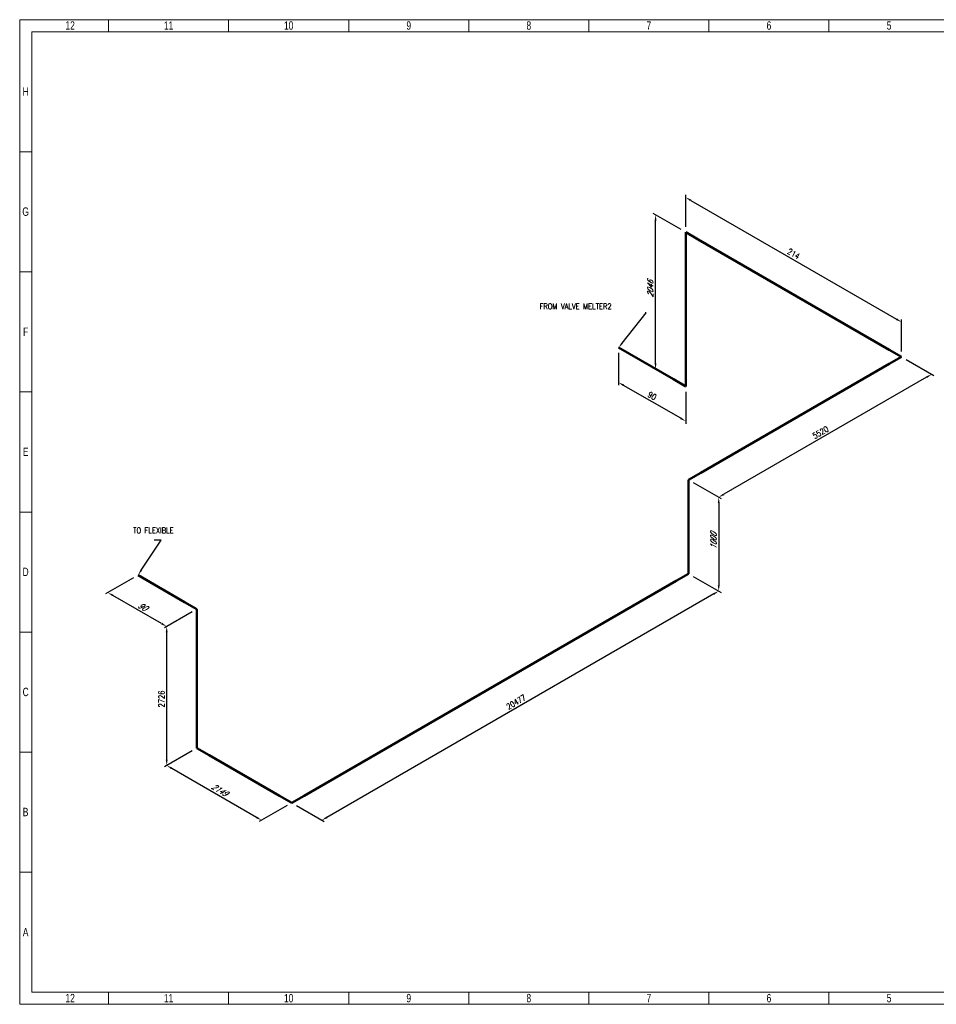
# Model space of a CAD drawing. Header units: millimetres. Extents: x 0 to 1395, y 0 to 424.
# Tile 1 of 14: x 0 to 395, y 0 to 424. Entities that reach past the tile are written whole.
import ezdxf
from ezdxf import colors
from ezdxf.entities.mleader import LeaderData, LeaderLine
from ezdxf.math import Vec2, Vec3

# ---------------------------------------------------------------- set-up
doc = ezdxf.new("R2010")
doc.units = ezdxf.units.MM
doc.header["$LTSCALE"] = 0.25
doc.layers.add('Annotation', color=7, linetype='Continuous')
doc.layers.add('Dimension', color=1, linetype='Continuous')
doc.layers.add('Pipe Small Bore', color=30, linetype='Continuous', lineweight=50)
doc.styles.add('AdskIsoAnnotation', font='romans.shx', dxfattribs={"width": 0.8, "height": 1})
doc.styles.add('AdskIsoMetric', font='romans.shx', dxfattribs={"width": 0.8, "height": 2.5})
doc.styles.add('AdskIsoMetric-30', font='romans.shx', dxfattribs={"width": 0.8, "height": 2.5})
doc.styles.add('AdskIsoMetric30', font='romans.shx', dxfattribs={"width": 0.8, "oblique": 30, "height": 2.5})
doc.styles.add('SLDTEXTSTYLE3', font='TXT', dxfattribs={"width": 0.75})
doc.styles.get("Standard").update_dxf_attribs({"font": 'arial.ttf'})
doc.dimstyles.new('AdskIsoMetric', dxfattribs={"dimtxt": 2.5, "dimasz": 2.5, "dimexe": 1, "dimexo": 2, "dimgap": 0.8, "dimtad": 1, "dimdec": 0, "dimrnd": 1, "dimzin": 0, "dimdsep": 46, "dimtxsty": 'AdskIsoMetric', "dimcen": 0, "dimclrt": 7, "dimadec": 0, "dimazin": 0, "dimtfac": 1, "dimtdec": 0, "dimtmove": 1, "dimatfit": 3, "dimfxl": 1, "dimtfill": 1, "dimfrac": 2, "dimtolj": 1, "dimtzin": 0, "dimarcsym": 0})

# ---------------------------------------------------------------- blocks, each defined once
blk = doc.blocks.new('*D16')
at = {"layer": 'Defpoints', "color": 0, "transparency": 16777216}
for p in [(50.99, 184.93), (38, 177.43), (76.34, 170.29)]:
    blk.add_point(p, dxfattribs=at)
at = {"layer": 'Dimension', "color": 0, "lineweight": -2, "transparency": 16777216}
for p, q in [((48.99, 183.78), (37, 176.85)), ((61.18, 164.04), (40.16, 176.18)), ((74.34, 169.14), (62.35, 162.22))]:
    blk.add_line(p, q, dxfattribs=at)
at = {"layer": 'Dimension', "color": 0, "transparency": 16777216}
for points in [[(40.37, 176.54), (39.95, 175.82), (38, 177.43)], [(61.39, 164.4), (60.98, 163.68), (63.35, 162.79)]]:
    blk.add_solid(points, dxfattribs=at)
at = {"layer": 'Dimension', "color": 7, "transparency": 16777216, "insert": (52.91, 171.4), "char_height": 2.5, "attachment_point": 5, "rotation": 330, "style": 'AdskIsoMetric30', "bg_fill": 3, "box_fill_scale": 1.1, "bg_fill_color": 256, "bg_fill_true_color": 13158600, "bg_fill_transparency": 0}
blk.add_mtext('\\A1;90', dxfattribs=at)
blk = doc.blocks.new('*D17')
at = {"layer": 'Defpoints', "color": 0, "transparency": 16777216}
for p in [(76.34, 170.29), (63.35, 162.79), (76.34, 110.42)]:
    blk.add_point(p, dxfattribs=at)
at = {"layer": 'Dimension', "color": 0, "lineweight": -2, "transparency": 16777216}
for p, q in [((74.34, 169.14), (62.35, 162.22)), ((63.35, 105.42), (63.35, 160.29)), ((74.34, 109.26), (62.35, 102.34))]:
    blk.add_line(p, q, dxfattribs=at)
at = {"layer": 'Dimension', "color": 0, "transparency": 16777216}
for points in [[(62.93, 160.29), (63.77, 160.29), (63.35, 162.79)], [(62.93, 105.42), (63.77, 105.42), (63.35, 102.92)]]:
    blk.add_solid(points, dxfattribs=at)
at = {"layer": 'Dimension', "color": 7, "transparency": 16777216, "insert": (61.11, 131.56), "char_height": 2.5, "attachment_point": 5, "rotation": 90, "style": 'AdskIsoMetric-30', "bg_fill": 3, "box_fill_scale": 1.1, "bg_fill_color": 256, "bg_fill_true_color": 13158600, "bg_fill_transparency": 0}
blk.add_mtext('\\A1;2726', dxfattribs=at)
blk = doc.blocks.new('*D18')
at = {"layer": 'Defpoints', "color": 0, "transparency": 16777216}
for p in [(76.34, 110.42), (63.35, 102.92), (117.22, 86.82)]:
    blk.add_point(p, dxfattribs=at)
at = {"layer": 'Dimension', "color": 0, "lineweight": -2, "transparency": 16777216}
for p, q in [((74.34, 109.26), (62.35, 102.34)), ((102.07, 80.57), (65.51, 101.67)), ((115.22, 85.66), (103.23, 78.74))]:
    blk.add_line(p, q, dxfattribs=at)
at = {"layer": 'Dimension', "color": 0, "transparency": 16777216}
for points in [[(65.72, 102.03), (65.31, 101.31), (63.35, 102.92)], [(102.27, 80.93), (101.86, 80.2), (104.23, 79.32)]]:
    blk.add_solid(points, dxfattribs=at)
at = {"layer": 'Dimension', "color": 7, "transparency": 16777216, "insert": (86.03, 92.41), "char_height": 2.5, "attachment_point": 5, "rotation": 330, "style": 'AdskIsoMetric30', "bg_fill": 3, "box_fill_scale": 1.1, "bg_fill_color": 256, "bg_fill_true_color": 13158600, "bg_fill_transparency": 0}
blk.add_mtext('\\A1;2149', dxfattribs=at)
blk = doc.blocks.new('*D19')
at = {"layer": 'Defpoints', "color": 0, "transparency": 16777216}
for p in [(288.25, 185.56), (117.22, 86.82), (130.21, 79.32)]:
    blk.add_point(p, dxfattribs=at)
at = {"layer": 'Dimension', "color": 0, "lineweight": -2, "transparency": 16777216}
for p, q in [((290.25, 184.4), (302.24, 177.48)), ((299.07, 176.81), (132.38, 80.57)), ((119.22, 85.66), (131.21, 78.74))]:
    blk.add_line(p, q, dxfattribs=at)
at = {"layer": 'Dimension', "color": 0, "transparency": 16777216}
for points in [[(298.86, 177.17), (299.28, 176.45), (301.24, 178.06)], [(132.17, 80.93), (132.59, 80.2), (130.21, 79.32)]]:
    blk.add_solid(points, dxfattribs=at)
at = {"layer": 'Dimension', "color": 7, "transparency": 16777216, "insert": (213.92, 130.23), "char_height": 2.5, "attachment_point": 5, "rotation": 30, "style": 'AdskIsoMetric-30', "bg_fill": 3, "box_fill_scale": 1.1, "bg_fill_color": 256, "bg_fill_true_color": 13158600, "bg_fill_transparency": 0}
blk.add_mtext('\\A1;20477', dxfattribs=at)
blk = doc.blocks.new('*D20')
at = {"layer": 'Defpoints', "color": 0, "transparency": 16777216}
for p in [(288.25, 226.01), (288.25, 185.56), (301.24, 178.06)]:
    blk.add_point(p, dxfattribs=at)
at = {"layer": 'Dimension', "color": 0, "lineweight": -2, "transparency": 16777216}
for p, q in [((290.25, 224.85), (302.24, 217.93)), ((301.24, 216.01), (301.24, 180.56)), ((290.25, 184.4), (302.24, 177.48))]:
    blk.add_line(p, q, dxfattribs=at)
at = {"layer": 'Dimension', "color": 0, "transparency": 16777216}
for points in [[(300.82, 216.01), (301.65, 216.01), (301.24, 218.51)], [(300.82, 180.56), (301.65, 180.56), (301.24, 178.06)]]:
    blk.add_solid(points, dxfattribs=at)
at = {"layer": 'Dimension', "color": 7, "transparency": 16777216, "insert": (299, 199.58), "char_height": 2.5, "attachment_point": 5, "rotation": 90, "style": 'AdskIsoMetric30', "bg_fill": 3, "box_fill_scale": 1.1, "bg_fill_color": 256, "bg_fill_true_color": 13158600, "bg_fill_transparency": 0}
blk.add_mtext('\\A1;1000', dxfattribs=at)
blk = doc.blocks.new('*D21')
at = {"layer": 'Defpoints', "color": 0, "transparency": 16777216}
for p in [(380.01, 278.99), (288.25, 226.01), (301.24, 218.51)]:
    blk.add_point(p, dxfattribs=at)
at = {"layer": 'Dimension', "color": 0, "lineweight": -2, "transparency": 16777216}
for p, q in [((382.01, 277.84), (394, 270.91)), ((390.84, 270.24), (303.4, 219.76)), ((290.25, 224.85), (302.24, 217.93))]:
    blk.add_line(p, q, dxfattribs=at)
at = {"layer": 'Dimension', "color": 0, "transparency": 16777216}
for points in [[(390.63, 270.6), (391.05, 269.88), (393, 271.49)], [(303.19, 220.12), (303.61, 219.4), (301.24, 218.51)]]:
    blk.add_solid(points, dxfattribs=at)
at = {"layer": 'Dimension', "color": 7, "transparency": 16777216, "insert": (345.1, 246.42), "char_height": 2.5, "attachment_point": 5, "rotation": 30, "style": 'AdskIsoMetric-30', "bg_fill": 3, "box_fill_scale": 1.1, "bg_fill_color": 256, "bg_fill_true_color": 13158600, "bg_fill_transparency": 0}
blk.add_mtext('\\A1;5520', dxfattribs=at)
blk = doc.blocks.new('*D22')
at = {"layer": 'Defpoints', "color": 0, "transparency": 16777216}
for p in [(287.01, 332.68), (380.01, 293.99), (380.01, 278.99)]:
    blk.add_point(p, dxfattribs=at)
at = {"layer": 'Dimension', "color": 0, "lineweight": -2, "transparency": 16777216}
for p, q in [((287.01, 334.99), (287.01, 348.84)), ((289.18, 346.43), (377.85, 295.24)), ((380.01, 281.3), (380.01, 295.14))]:
    blk.add_line(p, q, dxfattribs=at)
at = {"layer": 'Dimension', "color": 0, "transparency": 16777216}
for points in [[(289.39, 346.8), (288.97, 346.07), (287.01, 347.68)], [(378.06, 295.6), (377.64, 294.88), (380.01, 293.99)]]:
    blk.add_solid(points, dxfattribs=at)
at = {"layer": 'Dimension', "color": 7, "transparency": 16777216, "insert": (333.51, 323.42), "char_height": 2.5, "attachment_point": 5, "rotation": 330, "style": 'AdskIsoMetric-30', "bg_fill": 3, "box_fill_scale": 1.1, "bg_fill_color": 256, "bg_fill_true_color": 13158600, "bg_fill_transparency": 0}
blk.add_mtext('\\A1;214', dxfattribs=at)
blk = doc.blocks.new('*D23')
at = {"layer": 'Defpoints', "color": 0, "transparency": 16777216}
for p in [(274.02, 340.18), (287.01, 332.68), (287.01, 266.27)]:
    blk.add_point(p, dxfattribs=at)
at = {"layer": 'Dimension', "color": 0, "lineweight": -2, "transparency": 16777216}
for p, q in [((285.01, 333.84), (273.02, 340.76)), ((274.02, 276.27), (274.02, 337.68))]:
    blk.add_line(p, q, dxfattribs=at)
at = {"layer": 'Dimension', "color": 0, "transparency": 16777216}
for points in [[(273.61, 337.68), (274.44, 337.68), (274.02, 340.18)], [(273.61, 276.27), (274.44, 276.27), (274.02, 273.77)]]:
    blk.add_solid(points, dxfattribs=at)
at = {"layer": 'Dimension', "color": 7, "transparency": 16777216, "insert": (271.78, 308.27), "char_height": 2.5, "attachment_point": 5, "rotation": 90, "style": 'AdskIsoMetric30', "bg_fill": 3, "box_fill_scale": 1.1, "bg_fill_color": 256, "bg_fill_true_color": 13158600, "bg_fill_transparency": 0}
blk.add_mtext('\\A1;2046', dxfattribs=at)
blk = doc.blocks.new('*D24')
at = {"layer": 'Defpoints', "color": 0, "transparency": 16777216}
for p in [(258.08, 282.97), (258.08, 267.97), (287.01, 266.27)]:
    blk.add_point(p, dxfattribs=at)
at = {"layer": 'Dimension', "color": 0, "lineweight": -2, "transparency": 16777216}
for p, q in [((258.08, 280.66), (258.08, 266.81)), ((284.85, 252.52), (260.25, 266.72)), ((287.01, 263.96), (287.01, 250.11))]:
    blk.add_line(p, q, dxfattribs=at)
at = {"layer": 'Dimension', "color": 0, "transparency": 16777216}
for points in [[(260.46, 267.08), (260.04, 266.36), (258.08, 267.97)], [(285.06, 252.88), (284.64, 252.16), (287.01, 251.27)]]:
    blk.add_solid(points, dxfattribs=at)
at = {"layer": 'Dimension', "color": 7, "transparency": 16777216, "insert": (272.55, 262.2), "char_height": 2.5, "attachment_point": 5, "rotation": 330, "style": 'AdskIsoMetric-30', "bg_fill": 3, "box_fill_scale": 1.1, "bg_fill_color": 256, "bg_fill_true_color": 13158600, "bg_fill_transparency": 0}
blk.add_mtext('\\A1;90', dxfattribs=at)
blk = doc.blocks.new('Elbow-1-Iso2DSkew0')
at = {"color": 0, "linetype": 'ByBlock', "lineweight": -2, "extrusion": (-0.707107, -0.408248, 0.57735)}
for p, q in [((0, 0), (-5.3, 3.06)), ((0, 0), (0, 0)), ((0, -6.12), (0, 0))]:
    blk.add_line(p, q, dxfattribs=at)
blk = doc.blocks.new('Elbow-1-Iso2DSkew90')
at = {"color": 0, "linetype": 'ByBlock', "lineweight": -2, "extrusion": (6.68941e-11, -0.816497, -0.57735)}
for p, q in [((0, 0), (-5.3, 3.06)), ((5.3, 3.06), (0, 0)), ((0, 0), (0, 0))]:
    blk.add_line(p, q, dxfattribs=at)
blk = doc.blocks.new('Elbow-2-Iso2DSkew90')
at = {"color": 0, "linetype": 'ByBlock', "lineweight": -2, "extrusion": (0.707107, 0.408248, -0.57735)}
for p, q in [((0, 0), (0, 6.12)), ((0, 0), (0, 0)), ((5.3, -3.06), (0, 0))]:
    blk.add_line(p, q, dxfattribs=at)
blk = doc.blocks.new('Elbow-1-Iso2DSkew180')
at = {"color": 0, "linetype": 'ByBlock', "lineweight": -2, "extrusion": (-0.707107, 0.408248, -0.57735)}
for p, q in [((0, 6.12), (0, 0)), ((0, 0), (-5.3, -3.06)), ((0, 0), (0, 0))]:
    blk.add_line(p, q, dxfattribs=at)
blk = doc.blocks.new('Elbow-3-Iso2DSkew90')
at = {"color": 0, "linetype": 'ByBlock', "lineweight": -2, "extrusion": (0.707107, -0.408248, 0.57735)}
for p, q in [((5.3, 3.06), (0, 0)), ((0, 0), (0, -6.12)), ((0, 0), (0, 0))]:
    blk.add_line(p, q, dxfattribs=at)
blk = doc.blocks.new('Elbow-4-Iso2DSkew90')
at = {"color": 0, "linetype": 'ByBlock', "lineweight": -2, "extrusion": (-7.83093e-11, -0.816497, -0.57735)}
for p, q in [((-5.3, 3.06), (0, 0)), ((0, 0), (-5.3, -3.06)), ((0, 0), (0, 0))]:
    blk.add_line(p, q, dxfattribs=at)
blk = doc.blocks.new('Elbow-2-Iso2DSkew0')
at = {"color": 0, "linetype": 'ByBlock', "lineweight": -2, "extrusion": (0.707107, 0.408248, -0.57735)}
for p, q in [((0, 0), (5.3, -3.06)), ((0, 0), (0, 0)), ((0, -6.12), (0, 0))]:
    blk.add_line(p, q, dxfattribs=at)
blk = doc.blocks.new('Elbow-5-Iso2DSkew90')
at = {"color": 0, "linetype": 'ByBlock', "lineweight": -2, "extrusion": (-0.707107, -0.408248, 0.57735)}
for p, q in [((0, 0), (0, 6.12)), ((-5.3, 3.06), (0, 0)), ((0, 0), (0, 0))]:
    blk.add_line(p, q, dxfattribs=at)
blk = doc.blocks.new('cajetin')
at = {"color": 7, "linetype": 'Continuous', "lineweight": 18}
for p, q in [((0, 0), (0, 615)), ((0, 615), (861, 615)), ((55.5, 607.5), (55.5, 615)), ((130.5, 607.5), (130.5, 615)), ((205.5, 607.5), (205.5, 615)), ((280.5, 607.5), (280.5, 615)), ((355.5, 607.5), (355.5, 615)), ((430.5, 607.5), (430.5, 615)), ((505.5, 607.5), (505.5, 615)), ((7.5, 7.5), (7.5, 607.5)), ((7.5, 607.5), (853.5, 607.5)), ((430.5, 607.5), (430.5, 607.5)), ((7.5, 532.5), (0, 532.5)), ((7.5, 457.5), (0, 457.5)), ((7.5, 382.5), (0, 382.5)), ((7.5, 307.5), (0, 307.5)), ((7.5, 307.5), (7.5, 307.5)), ((7.5, 232.5), (0, 232.5)), ((7.5, 157.5), (0, 157.5)), ((7.5, 82.5), (0, 82.5)), ((853.5, 7.5), (7.5, 7.5)), ((55.5, 7.5), (55.5, 0)), ((130.5, 7.5), (130.5, 0)), ((205.5, 7.5), (205.5, 0)), ((280.5, 7.5), (280.5, 0)), ((355.5, 7.5), (355.5, 0)), ((430.5, 7.5), (430.5, 7.5)), ((430.5, 7.5), (430.5, 0)), ((505.5, 7.5), (505.5, 0)), ((861, 0), (0, 0))]:
    blk.add_line(p, q, dxfattribs=at)
at = {"color": 7, "linetype": 'Continuous', "lineweight": 0, "char_height": 5.25, "attachment_point": 2, "style": 'SLDTEXTSTYLE3'}
for s, insert in [('12', (31.51, 613.99)), ('11', (93.01, 613.99)), ('10', (168.01, 613.99)), ('9', (243.01, 613.99)), ('8', (318.01, 613.99)), ('7', (393.01, 613.99)), ('6', (468.01, 613.99)), ('5', (543.01, 613.99)), ('H', (3.75, 572.74)), ('G', (3.68, 497.74)), ('F', (3.71, 422.74)), ('E', (3.74, 347.74)), ('D', (3.68, 272.74)), ('C', (3.73, 197.74)), ('B', (3.69, 122.74)), ('A', (3.7, 47.74)), ('12', (31.51, 6.49)), ('11', (93.01, 6.49)), ('10', (168.01, 6.49)), ('9', (243.01, 6.49)), ('8', (318.01, 6.49)), ('7', (393.01, 6.49)), ('6', (468.01, 6.49)), ('5', (543.01, 6.49))]:
    blk.add_mtext(s, dxfattribs=dict(at, insert=insert))

msp = doc.modelspace()

# ---------------------------------------------------------------- leaders
at = {"layer": 'Annotation'}
ml = msp.add_multileader_mtext('Standard', dxfattribs=at)
ml.set_content('')
ml.set_leader_properties()
ml.build(insert=Vec2(0, 0))
ml.multileader.update_dxf_attribs({"dogleg_length": 3.0619, "arrow_head_size": 2.5})
ctx = ml.context
ctx.base_point, ctx.arrow_head_size = Vec3(57.9381, 200), 2.5
notes = []
notes.append((ctx, [(0, (1, 1, 0), (61, 200), (-1, 0), 3.0619, [(0, [(50.9856, 184.9303)], 0, [])])]))
ctx.mtext, ml.multileader.dxf.content_type = None, 0
for ctx, leaders in notes:
    for number, flags, end, landing, length, lines in leaders:
        leader = LeaderData()
        leader.index, (leader.has_last_leader_line, leader.has_dogleg_vector, leader.attachment_direction) = number, flags
        leader.last_leader_point, leader.dogleg_vector, leader.dogleg_length = Vec3(end), Vec3(landing), length
        for number, points, colour, breaks in lines:
            line = LeaderLine()
            line.index, line.vertices, line.color, line.breaks = number, Vec3.list(points), colors.encode_raw_color(colour), breaks
            leader.lines.append(line)
        ctx.leaders.append(leader)

# ---------------------------------------------------------------- next in the draw order: dimensions: what is measured, and where the dimension line sits
at = {"layer": 'Dimension'}
dim = msp.add_linear_dim(base=(37.9953, 177.4303), p1=(76.3389, 170.2926), p2=(50.9856, 184.9303), angle=150, text='90', dimstyle='AdskIsoMetric', override={"dimtad": 0, "dimlfac": 3.068008, "dimtxsty": 'AdskIsoMetric30', "dimse1": 0, "dimse2": 0, "dimsd1": 0, "dimsd2": 0, "dimtmove": 1}, dxfattribs=at)
dim.commit()
dim.dimension.update_dxf_attribs({"geometry": '*D16', "text_midpoint": (52.9117, 171.4046), "dimtype": 160})

# ---------------------------------------------------------------- next in the draw order: linework, layer by layer
at = {"layer": 'Pipe Small Bore'}
msp.add_lwpolyline([(71.0356, 173.3545), (50.9856, 184.9303)], dxfattribs=at)

# ---------------------------------------------------------------- next in the draw order: dimensions: what is measured, and where the dimension line sits
at = {"layer": 'Dimension'}
dim = msp.add_linear_dim(base=(63.3485, 162.7926), p1=(76.3389, 110.4195), p2=(76.3389, 170.2926), angle=90, text='2726', dimstyle='AdskIsoMetric', override={"dimtad": 0, "dimlfac": 45.537957, "dimtxsty": 'AdskIsoMetric-30', "dimse1": 0, "dimse2": 0, "dimsd1": 0, "dimsd2": 0, "dimtmove": 1}, dxfattribs=at)
dim.commit()
dim.dimension.update_dxf_attribs({"geometry": '*D17', "text_midpoint": (61.1086, 131.5629), "dimtype": 160})

# ---------------------------------------------------------------- next in the draw order: linework, layer by layer
at = {"layer": 'Pipe Small Bore'}
msp.add_lwpolyline([(76.3389, 116.5432), (76.3389, 164.1689)], dxfattribs=at)

# ---------------------------------------------------------------- next in the draw order: block references
msp.add_blockref('Elbow-1-Iso2DSkew0', (76.3389, 170.2926), dxfattribs=at)

# ---------------------------------------------------------------- next in the draw order: dimensions: what is measured, and where the dimension line sits
at = {"layer": 'Dimension'}
dim = msp.add_linear_dim(base=(63.3485, 102.9195), p1=(117.2217, 86.8158), p2=(76.3389, 110.4195), angle=150, text='2149', dimstyle='AdskIsoMetric', override={"dimtad": 0, "dimlfac": 45.521571, "dimtxsty": 'AdskIsoMetric30', "dimse1": 0, "dimse2": 0, "dimsd1": 0, "dimsd2": 0, "dimtmove": 1}, dxfattribs=at)
dim.commit()
dim.dimension.update_dxf_attribs({"geometry": '*D18', "text_midpoint": (86.0298, 92.4108), "dimtype": 160})

# ---------------------------------------------------------------- next in the draw order: linework, layer by layer
at = {"layer": 'Pipe Small Bore'}
msp.add_lwpolyline([(111.9184, 89.8777), (81.6422, 107.3576)], dxfattribs=at)

# ---------------------------------------------------------------- next in the draw order: block references
msp.add_blockref('Elbow-2-Iso2DSkew90', (76.3389, 110.4195), dxfattribs=at)

# ---------------------------------------------------------------- next in the draw order: dimensions: what is measured, and where the dimension line sits
at = {"layer": 'Dimension'}
dim = msp.add_linear_dim(base=(130.2121, 79.3158), p1=(288.246, 185.5567), p2=(117.2217, 86.8158), angle=210, text='20477', dimstyle='AdskIsoMetric', override={"dimtad": 0, "dimlfac": 103.690333, "dimtxsty": 'AdskIsoMetric-30', "dimse1": 0, "dimse2": 0, "dimsd1": 0, "dimsd2": 0, "dimtmove": 1}, dxfattribs=at)
dim.commit()
dim.dimension.update_dxf_attribs({"geometry": '*D19', "text_midpoint": (213.9243, 130.2334), "dimtype": 160})

# ---------------------------------------------------------------- next in the draw order: linework, layer by layer
at = {"layer": 'Pipe Small Bore'}
msp.add_lwpolyline([(282.9427, 182.4949), (122.525, 89.8777)], dxfattribs=at)

# ---------------------------------------------------------------- next in the draw order: block references
msp.add_blockref('Elbow-1-Iso2DSkew90', (117.2217, 86.8158), dxfattribs=at)

# ---------------------------------------------------------------- next in the draw order: dimensions: what is measured, and where the dimension line sits
at = {"layer": 'Dimension'}
dim = msp.add_linear_dim(base=(301.2364, 178.0567), p1=(288.246, 226.0073), p2=(288.246, 185.5567), angle=270, text='1000', dimstyle='AdskIsoMetric', override={"dimtad": 0, "dimlfac": 24.721514, "dimtxsty": 'AdskIsoMetric30', "dimse1": 0, "dimse2": 0, "dimsd1": 0, "dimsd2": 0, "dimtmove": 1}, dxfattribs=at)
dim.commit()
dim.dimension.update_dxf_attribs({"geometry": '*D20', "text_midpoint": (298.9965, 199.5752), "dimtype": 160})

# ---------------------------------------------------------------- next in the draw order: block references
at = {"layer": 'Pipe Small Bore'}
msp.add_blockref('Elbow-1-Iso2DSkew180', (288.246, 185.5567), dxfattribs=at)

# ---------------------------------------------------------------- next in the draw order: dimensions: what is measured, and where the dimension line sits
at = {"layer": 'Dimension'}
dim = msp.add_linear_dim(base=(301.2364, 218.5073), p1=(380.0144, 278.9898), p2=(288.246, 226.0073), angle=210, text='5520', dimstyle='AdskIsoMetric', override={"dimtad": 0, "dimlfac": 52.097028, "dimtxsty": 'AdskIsoMetric-30', "dimse1": 0, "dimse2": 0, "dimsd1": 0, "dimsd2": 0, "dimtmove": 1}, dxfattribs=at)
dim.commit()
dim.dimension.update_dxf_attribs({"geometry": '*D21', "text_midpoint": (345.1006, 246.4188), "dimtype": 160})

# ---------------------------------------------------------------- next in the draw order: linework, layer by layer
at = {"layer": 'Pipe Small Bore'}
for points in [[(374.7111, 275.928), (293.5493, 229.0692)], [(288.246, 219.8836), (288.246, 191.6804)]]:
    msp.add_lwpolyline(points, dxfattribs=at)

# ---------------------------------------------------------------- next in the draw order: block references
msp.add_blockref('Elbow-3-Iso2DSkew90', (288.246, 226.0073), dxfattribs=at)

# ---------------------------------------------------------------- next in the draw order: dimensions: what is measured, and where the dimension line sits
at = {"layer": 'Dimension'}
dim = msp.add_linear_dim(base=(380.0144, 293.9898), p1=(287.013, 332.6842), p2=(380.0144, 278.9898), angle=330, text='214', dimstyle='AdskIsoMetric', override={"dimtad": 0, "dimlfac": 1.996915, "dimtxsty": 'AdskIsoMetric-30', "dimse1": 0, "dimse2": 0, "dimsd1": 0, "dimsd2": 0, "dimtmove": 1}, dxfattribs=at)
dim.commit()
dim.dimension.update_dxf_attribs({"geometry": '*D22', "text_midpoint": (333.5137, 323.4234), "dimtype": 160})

# ---------------------------------------------------------------- next in the draw order: linework, layer by layer
at = {"layer": 'Pipe Small Bore'}
msp.add_lwpolyline([(292.3163, 329.6223), (374.7111, 282.0517)], dxfattribs=at)

# ---------------------------------------------------------------- next in the draw order: block references
msp.add_blockref('Elbow-4-Iso2DSkew90', (380.0144, 278.9898), dxfattribs=at)

# ---------------------------------------------------------------- next in the draw order: dimensions: what is measured, and where the dimension line sits
at = {"layer": 'Dimension'}
dim = msp.add_linear_dim(base=(274.0226, 340.1842), p1=(287.013, 266.2663), p2=(287.013, 332.6842), angle=90, text='2046', dimstyle='AdskIsoMetric', override={"dimtad": 0, "dimlfac": 30.811215, "dimtxsty": 'AdskIsoMetric30', "dimse1": 1, "dimse2": 0, "dimsd1": 0, "dimsd2": 0, "dimtmove": 1}, dxfattribs=at)
dim.commit()
dim.dimension.update_dxf_attribs({"geometry": '*D23', "text_midpoint": (271.7827, 308.2684), "dimtype": 160})

# ---------------------------------------------------------------- next in the draw order: block references
at = {"layer": 'Pipe Small Bore'}
msp.add_blockref('Elbow-2-Iso2DSkew0', (287.013, 332.6842), dxfattribs=at)

# ---------------------------------------------------------------- next in the draw order: dimensions: what is measured, and where the dimension line sits
at = {"layer": 'Dimension'}
dim = msp.add_linear_dim(base=(258.0825, 267.9693), p1=(287.013, 266.2663), p2=(258.0825, 282.9693), angle=150, text='90', dimstyle='AdskIsoMetric', override={"dimtad": 0, "dimlfac": 2.708927, "dimtxsty": 'AdskIsoMetric-30', "dimse1": 0, "dimse2": 0, "dimsd1": 0, "dimsd2": 0, "dimtmove": 1}, dxfattribs=at)
dim.commit()
dim.dimension.update_dxf_attribs({"geometry": '*D24', "text_midpoint": (272.5478, 262.2042), "dimtype": 160})

# ---------------------------------------------------------------- next in the draw order: linework, layer by layer
at = {"layer": 'Pipe Small Bore'}
for points in [[(287.013, 272.39), (287.013, 326.5605)], [(281.7097, 269.3282), (258.0825, 282.9693)]]:
    msp.add_lwpolyline(points, dxfattribs=at)

# ---------------------------------------------------------------- next in the draw order: block references
at = {"xscale": 0.689895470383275, "yscale": 0.689895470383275, "zscale": 0.689895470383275}
msp.add_blockref('cajetin', (0, 0), dxfattribs=at)
at = {"layer": 'Pipe Small Bore'}
msp.add_blockref('Elbow-5-Iso2DSkew90', (287.013, 266.2663), dxfattribs=at)

# ---------------------------------------------------------------- next in the draw order: leaders
at = {"layer": 'Annotation'}
ml = msp.add_multileader_mtext('Standard', dxfattribs=at)
ml.set_content('')
ml.set_leader_properties()
ml.build(insert=Vec2(0, 0))
ml.multileader.update_dxf_attribs({"dogleg_length": 0.4554, "arrow_head_size": 2.5})
ctx = ml.context
ctx.base_point, ctx.arrow_head_size = Vec3(269.5446, 298), 2.5
notes = []
notes.append((ctx, [(0, (1, 1, 0), (270, 298), (-1, 0), 0.4554, [(0, [(258.0825, 282.9693)], 0, [])])]))
ctx.mtext, ml.multileader.dxf.content_type = None, 0
for ctx, leaders in notes:
    for number, flags, end, landing, length, lines in leaders:
        leader = LeaderData()
        leader.index, (leader.has_last_leader_line, leader.has_dogleg_vector, leader.attachment_direction) = number, flags
        leader.last_leader_point, leader.dogleg_vector, leader.dogleg_length = Vec3(end), Vec3(landing), length
        for number, points, colour, breaks in lines:
            line = LeaderLine()
            line.index, line.vertices, line.color, line.breaks = number, Vec3.list(points), colors.encode_raw_color(colour), breaks
            leader.lines.append(line)
        ctx.leaders.append(leader)

# ---------------------------------------------------------------- next in the draw order: texts
at = {"layer": 'Annotation', "char_height": 2.5, "attachment_point": 7, "style": 'AdskIsoAnnotation', "bg_fill": 3, "box_fill_scale": 1, "bg_fill_color": 256, "bg_fill_true_color": 13158600, "bg_fill_transparency": 0}
for s, insert in [('FROM VALVE MELTER2', (224.0576, 299.5177)), ('TO FLEXIBLE', (48.8912, 202.956))]:
    msp.add_mtext(s, dxfattribs=dict(at, insert=insert))

doc.saveas('drawing.dxf')
